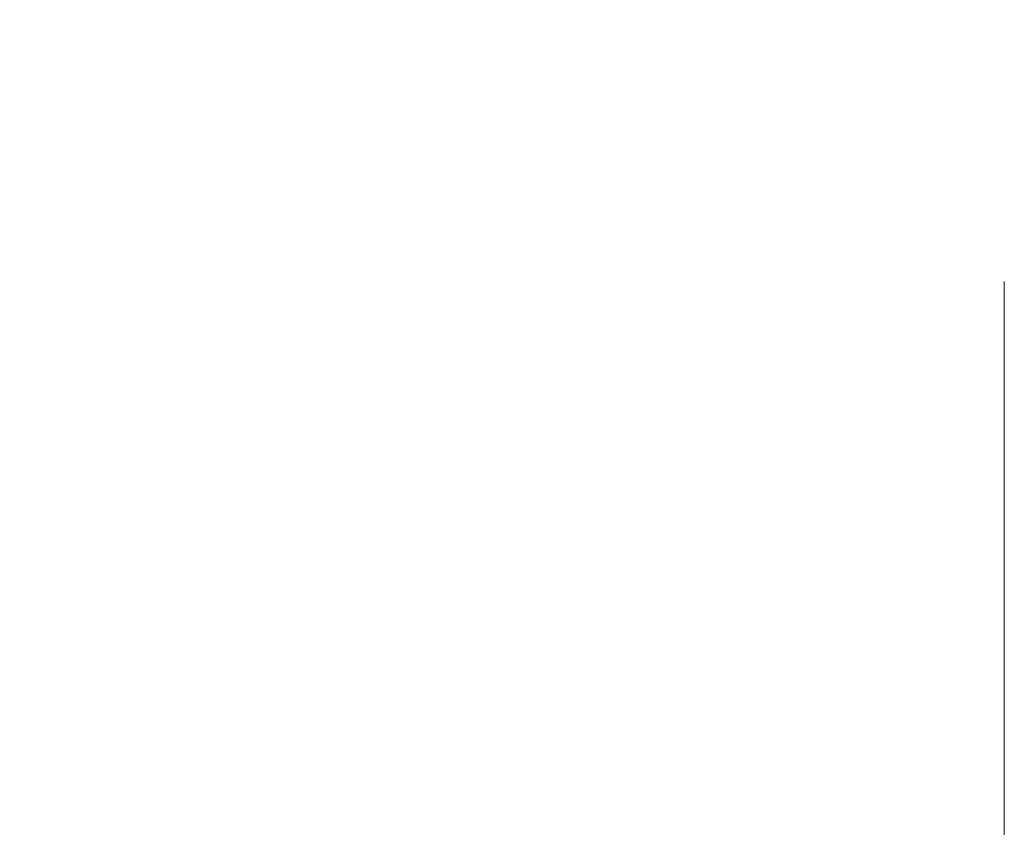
# Model space of a CAD drawing. Header units: millimetres. Extents: x -30280 to 309309, y -17460 to 4378.
# Tile 202 of 256: x 118786 to 118920, y -10785 to -10675. Entities that reach past the tile are written whole.
import ezdxf

# ---------------------------------------------------------------- set-up
doc = ezdxf.new("R2010")
doc.units = ezdxf.units.MM
doc.header["$MEASUREMENT"] = 0
doc.linetypes.add('Wipeout_Contour', pattern=[1000, 0, -1000])
doc.layers.add('P1_PLANTA PRIMERA_3_Nuevo_08_E_Envans secs', color=7, linetype='Continuous')
doc.layers.add('P1_PLANTA PRIMERA_3_Nuevo_09_EI_Mobiliari general', color=7, linetype='Continuous')
doc.layers.add('P1_PLANTA PRIMERA_3_Nuevo_09_EI_Mobiliari general_Pluma_Nº__1', color=7, linetype='Continuous', lineweight=5)

msp = doc.modelspace()

# ---------------------------------------------------------------- wipeouts: each hides what was drawn before it
at = {"color": 254, "linetype": 'Wipeout_Contour', "lineweight": 0, "ltscale": 477638.652688}
msp.add_wipeout([(118897.2, -10675.1), (118897.2, -10710.72), (118962.66, -10710.72), (118962.66, -10675.1)], dxfattribs=at).dxf.layer = 'P1_PLANTA PRIMERA_3_Nuevo_09_EI_Mobiliari general'
at = {"color": 254, "linetype": 'Wipeout_Contour', "lineweight": 0, "ltscale": 6090697.080901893}
msp.add_wipeout([(118589.21, -11027.93), (118639.45, -11029.67), (118664.15, -11037.59), (118671.28, -11038.48), (118673.74, -11040.66), (118678.62, -11042.22), (118717.21, -11042.22), (118725.82, -11032.66), (118775.15, -11034.37), (118773.16, -11076.05), (119759.21, -11076.05), (119759.21, -10741.05), (118986.33, -10741.05), (118986.25, -10743.62), (119013.34, -10748.45), (119030.93, -10757.92), (119037.3, -10770.87), (119030.75, -10783.81), (119013.03, -10793.29), (118988.88, -10796.76), (118986.67, -10796.44), (118988.93, -10821.77), (118990.46, -10834.95), (118991.78, -10846.32), (118993.02, -10862.86), (118993.7, -10876.22), (118994.02, -10892.72), (118993.45, -10904.99), (118992.69, -10916.95), (118991.25, -10930.13), (118989.6, -10940.41), (118987.79, -10946.91), (118984.05, -10954.75), (118980.95, -10960.48), (118984.97, -11021.58), (118980.37, -11022.05), (118973.54, -11022.12), (118965.89, -11022.05), (118961.25, -11021.9), (118960.55, -11023.72), (118953.72, -11026.76), (118823.44, -11026.76), (118819.75, -11028.38), (118816.11, -11026.76), (118814.88, -11026.76), (118813.27, -11028.96), (118807.69, -11031.58), (118806.17, -11032.58), (118799.08, -11029.85), (118797.83, -11026.76), (118591.88, -11026.76)], dxfattribs=at).dxf.layer = 'P1_PLANTA PRIMERA_3_Nuevo_09_EI_Mobiliari general'

# ---------------------------------------------------------------- next in the draw order: wipeouts: each hides what was drawn before it
at = {"color": 254, "linetype": 'Wipeout_Contour', "lineweight": 0, "ltscale": 476948.421878}
msp.add_wipeout([(118897.2, -10710.72), (118897.2, -10675.1), (118616.15, -10675.1), (118616.15, -10710.72)], dxfattribs=at).dxf.layer = 'P1_PLANTA PRIMERA_3_Nuevo_09_EI_Mobiliari general'
at = {"color": 254, "linetype": 'Wipeout_Contour', "lineweight": 0, "ltscale": 358204.595378}
msp.add_wipeout([(118919.99, -10710.72), (118912.78, -10756.06), (118919.99, -10756.06)], dxfattribs=at).dxf.layer = 'P1_PLANTA PRIMERA_3_Nuevo_09_EI_Mobiliari general'

# ---------------------------------------------------------------- next in the draw order: wipeouts: each hides what was drawn before it
at = {"color": 254, "linetype": 'Wipeout_Contour', "lineweight": 0, "ltscale": 358194.244332}
msp.add_wipeout([(118919.99, -10710.72), (118912.78, -10710.72), (118912.78, -10756.06)], dxfattribs=at).dxf.layer = 'P1_PLANTA PRIMERA_3_Nuevo_09_EI_Mobiliari general'

# ---------------------------------------------------------------- next in the draw order: wipeouts: each hides what was drawn before it
at = {"color": 254, "linetype": 'Wipeout_Contour', "lineweight": 0, "ltscale": 357885.214562}
msp.add_wipeout([(118912.78, -10710.72), (118606.52, -10756.06), (118912.78, -10756.06)], dxfattribs=at).dxf.layer = 'P1_PLANTA PRIMERA_3_Nuevo_09_EI_Mobiliari general'

# ---------------------------------------------------------------- next in the draw order: wipeouts: each hides what was drawn before it
at = {"color": 254, "linetype": 'Wipeout_Contour', "lineweight": 0, "ltscale": 357577.017633}
msp.add_wipeout([(118606.52, -10756.06), (118912.78, -10710.72), (118606.52, -10710.72)], dxfattribs=at).dxf.layer = 'P1_PLANTA PRIMERA_3_Nuevo_09_EI_Mobiliari general'

# ---------------------------------------------------------------- next in the draw order: wipeouts: each hides what was drawn before it
at = {"color": 254, "linetype": 'Wipeout_Contour', "lineweight": 0, "ltscale": 4517650.119343}
msp.add_wipeout([(118907.82, -9376.05), (117667.21, -9376.05), (117667.21, -10716.05), (117990.22, -10716.05), (117983.78, -10619.5), (117966.69, -10503.46), (117971.3, -10502.58), (117974.63, -10502.58), (117973.22, -10493.75), (117995.8, -10486.48), (118228.96, -10486.48), (118206.84, -10264.95), (118206.95, -10258.51), (118208.58, -10252.52), (118211.62, -10247.37), (118215.84, -10243.42), (118220.98, -10240.93), (118232.14, -10236.05), (118237.83, -10235.2), (118657.32, -10235.2), (118663.18, -10236.05), (118668.81, -10238.53), (118673.83, -10242.48), (118677.89, -10247.63), (118680.72, -10253.63), (118682.12, -10260.06), (118699.73, -10436.38), (118710.25, -10436.54), (118728.98, -10437.06), (118803.05, -10437.06), (118815.95, -10436.73), (118822.56, -10436.54), (118826.03, -10436.47), (118839.72, -10436.12), (118850.46, -10435.98), (118874.19, -10437.9), (118890.27, -10439.46), (118907.82, -10443.57)], dxfattribs=at).dxf.layer = 'P1_PLANTA PRIMERA_3_Nuevo_08_E_Envans secs'
at = {"color": 254, "linetype": 'Wipeout_Contour', "lineweight": 0, "ltscale": 358214.805827}
msp.add_wipeout([(118912.78, -10790.06), (118919.99, -10790.06), (118919.99, -10756.06)], dxfattribs=at).dxf.layer = 'P1_PLANTA PRIMERA_3_Nuevo_09_EI_Mobiliari general'

# ---------------------------------------------------------------- next in the draw order: wipeouts: each hides what was drawn before it
at = {"color": 254, "linetype": 'Wipeout_Contour', "lineweight": 0, "ltscale": 358205.462229}
msp.add_wipeout([(118912.78, -10756.06), (118912.78, -10790.06), (118919.99, -10756.06)], dxfattribs=at).dxf.layer = 'P1_PLANTA PRIMERA_3_Nuevo_09_EI_Mobiliari general'

# ---------------------------------------------------------------- next in the draw order: wipeouts: each hides what was drawn before it
at = {"color": 254, "linetype": 'Wipeout_Contour', "lineweight": 0, "ltscale": 477640.46543}
msp.add_wipeout([(118929.12, -10740.69), (118919.99, -10764.06), (118919.99, -10765.51), (118928.4, -10766.26)], dxfattribs=at).dxf.layer = 'P1_PLANTA PRIMERA_3_Nuevo_09_EI_Mobiliari general'
at = {"color": 254, "linetype": 'Wipeout_Contour', "lineweight": 0, "ltscale": 357895.433297}
msp.add_wipeout([(118912.78, -10756.06), (118606.52, -10790.06), (118912.78, -10790.06)], dxfattribs=at).dxf.layer = 'P1_PLANTA PRIMERA_3_Nuevo_09_EI_Mobiliari general'

# ---------------------------------------------------------------- next in the draw order: wipeouts: each hides what was drawn before it
at = {"color": 254, "linetype": 'Wipeout_Contour', "lineweight": 0, "ltscale": 597034.931823}
msp.add_wipeout([(118919.99, -10756.06), (118919.99, -10764.06), (118929.12, -10740.69), (118920.16, -10740.69), (118919.99, -10746.38)], dxfattribs=at).dxf.layer = 'P1_PLANTA PRIMERA_3_Nuevo_09_EI_Mobiliari general'
at = {"color": 254, "linetype": 'Wipeout_Contour', "lineweight": 0, "ltscale": 357588.25407}
msp.add_wipeout([(118606.52, -10790.06), (118912.78, -10756.06), (118606.52, -10756.06)], dxfattribs=at).dxf.layer = 'P1_PLANTA PRIMERA_3_Nuevo_09_EI_Mobiliari general'

# ---------------------------------------------------------------- next in the draw order: linework, layer by layer
at = {"layer": 'P1_PLANTA PRIMERA_3_Nuevo_09_EI_Mobiliari general_Pluma_Nº__1', "color": 7, "linetype": 'Continuous', "lineweight": 5}
for p, q in [((118919.99, -10710.72), (118919.99, -10756.05)), ((118919.99, -10756.05), (118919.99, -10790.06))]:
    msp.add_line(p, q, dxfattribs=at)

doc.saveas('drawing.dxf')
